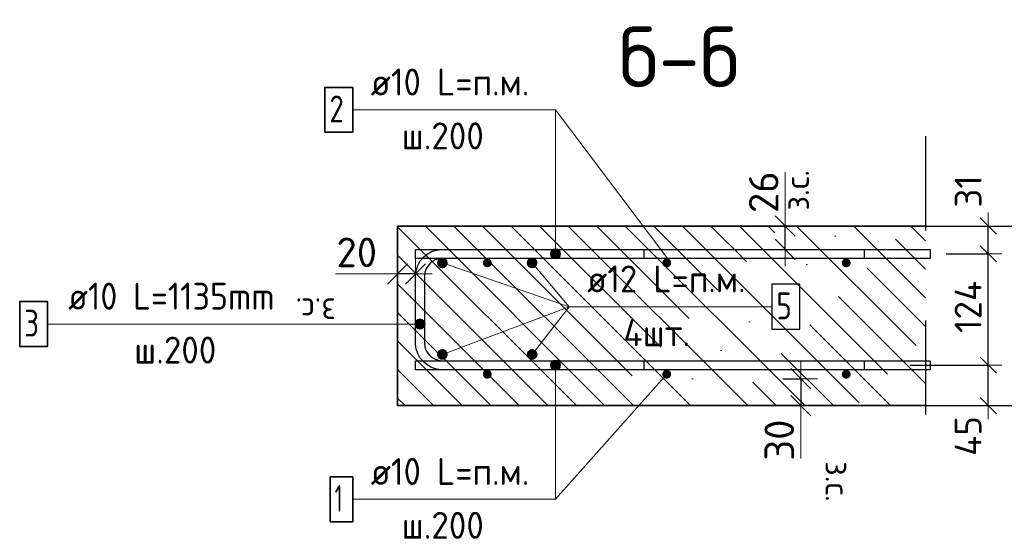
# Model space of a CAD drawing. Header units: metres. Extents: x -38 to 89, y -15 to 21.
# Tile 115 of 129: x 71.746 to 72.844, y 7.193 to 7.772. Entities that reach past the tile are written whole.
import ezdxf

# ---------------------------------------------------------------- set-up
doc = ezdxf.new("R2010")
doc.units = ezdxf.units.M
doc.header["$PDMODE"] = 65
doc.linetypes.add('______4', pattern=[0.135, 0.105, -0.03])
for name, color, linetype, lineweight in [('XR$6$Арм. стержнями верхней зоны', 180, 'Continuous', 35), ('XR$6$Арм. стержнями нижней зоны', 180, 'Continuous', 35), ('XR$6$Арм.стержн. Арматура края', 96, 'Continuous', 35), ('XR$6$Арм.стержн. Доп. арматура', 180, 'Continuous', 35), ('XR$6$Размерная линия (1)', 7, 'Continuous', 13), ('XR$6$Размерная линия_ общее', 7, 'Continuous', 13)]:
    doc.layers.add(name, color=color, linetype=linetype, lineweight=lineweight)
doc.styles.add('ISOCPEUR', font='txt')
doc.dimstyles.new('DIMSTYLE_11', dxfattribs={"dimtxt": 0.033, "dimasz": 0.0375, "dimexe": 0, "dimexo": 0, "dimgap": 0.0165, "dimtad": 2, "dimdec": 0, "dimlfac": 1000, "dimrnd": 1, "dimzin": 12, "dimdsep": 46, "dimtxsty": 'ISOCPEUR', "dimblk1": 'ALL_ML_STRICH', "dimblk2": 'ALL_ML_STRICH', "dimsah": 1, "dimcen": 0, "dimclrd": 7, "dimclre": 256, "dimclrt": 7, "dimadec": 0, "dimazin": 0, "dimtfac": 1, "dimtdec": 0, "dimtix": 1, "dimtmove": 2, "dimatfit": 3, "dimfxl": 0, "dimtzin": 0, "dimlwd": 0, "dimlwe": -3, "dimarcsym": 0})
doc.dimstyles.new('DIMSTYLE_18', dxfattribs={"dimtxt": 0.033, "dimasz": 0.0375, "dimexe": 0, "dimexo": 0, "dimgap": 0.0165, "dimtad": 2, "dimdec": 0, "dimlfac": 1000, "dimrnd": 1, "dimzin": 12, "dimdsep": 46, "dimtxsty": 'ISOCPEUR', "dimblk1": 'ALL_ML_STRICH', "dimblk2": 'ALL_ML_STRICH', "dimsah": 1, "dimcen": 0, "dimclrd": 7, "dimclre": 256, "dimclrt": 7, "dimadec": 0, "dimazin": 0, "dimtfac": 1, "dimtdec": 0, "dimtix": 1, "dimtmove": 2, "dimatfit": 3, "dimfxl": 0, "dimtvp": 1.2, "dimtzin": 0, "dimlwd": 0, "dimlwe": -3, "dimarcsym": 0})
doc.dimstyles.new('DIMSTYLE_19', dxfattribs={"dimtxt": 0.03, "dimasz": 0.03, "dimexe": 0, "dimexo": 0, "dimgap": 0.015, "dimtad": 2, "dimdec": 0, "dimlfac": 1000, "dimrnd": 1, "dimzin": 12, "dimdsep": 46, "dimtxsty": 'ISOCPEUR', "dimblk1": 'ALL_ML_STRICH', "dimblk2": 'ALL_ML_STRICH', "dimsah": 1, "dimcen": 0, "dimclrd": 7, "dimclre": 256, "dimclrt": 7, "dimadec": 0, "dimazin": 0, "dimtfac": 1, "dimtdec": 0, "dimtix": 1, "dimtmove": 2, "dimatfit": 3, "dimfxl": 0, "dimtzin": 0, "dimlwd": 0, "dimlwe": -3, "dimarcsym": 0})
doc.dimstyles.new('DIMSTYLE_21', dxfattribs={"dimtxt": 0.03, "dimasz": 0.03, "dimexe": 0, "dimexo": 0, "dimgap": 0.015, "dimtad": 2, "dimdec": 0, "dimlfac": 1000, "dimrnd": 1, "dimzin": 12, "dimdsep": 46, "dimtxsty": 'ISOCPEUR', "dimblk1": 'ALL_ML_STRICH', "dimblk2": 'ALL_ML_STRICH', "dimsah": 1, "dimcen": 0, "dimclrd": 7, "dimclre": 256, "dimclrt": 7, "dimadec": 0, "dimazin": 0, "dimtfac": 1, "dimtdec": 0, "dimtix": 1, "dimtmove": 2, "dimatfit": 3, "dimfxl": 0, "dimtvp": 1.2, "dimtzin": 0, "dimlwd": 0, "dimlwe": -3, "dimarcsym": 0})

# ---------------------------------------------------------------- blocks, each defined once
blk = doc.blocks.new('ALL_ML_STRICH')
at = {"color": 0, "linetype": 'ByBlock', "lineweight": -2}
for p, q in [((-0.3, -0.3), (0.3, 0.3)), ((0, -0.5), (0, 0.5)), ((-1, 0), (0.5, 0))]:
    blk.add_line(p, q, dxfattribs=at)
blk = doc.blocks.new('*D809')
at = {"layer": 'DEFPOINTS', "color": 7, "linetype": 'Continuous', "lineweight": 13, "transparency": 33554687}
for p in [(72.7273, 7.5419), (72.7273, 7.3419), (72.8988, 7.3419)]:
    blk.add_point(p, dxfattribs=at)
at = {"layer": 'XR$6$Размерная линия_ общее', "color": 253, "linetype": 'Continuous', "lineweight": -2, "true_color": 0xa0a0a0, "transparency": 33554687}
for p, q in [((72.7473, 7.5419), (72.8988, 7.5419)), ((72.7473, 7.3419), (72.8988, 7.3419))]:
    blk.add_line(p, q, dxfattribs=at)
at = {"layer": 'XR$6$Размерная линия_ общее', "color": 7, "linetype": 'Continuous', "lineweight": -2, "transparency": 33554687}
blk.add_line((72.8988, 7.3419), (72.8988, 7.5419), dxfattribs=at)
at = {"layer": 'XR$6$Размерная линия_ общее', "color": 7, "linetype": 'Continuous', "lineweight": 13, "transparency": 33554687, "xscale": 0.0375, "yscale": 0.0375, "zscale": 0.0375}
for p, rotation in [((72.8988, 7.5419), 90), ((72.8988, 7.3419), 270)]:
    blk.add_blockref('ALL_ML_STRICH', p, dxfattribs=dict(at, rotation=rotation))
at = {"layer": 'XR$6$Размерная линия_ общее', "color": 7, "linetype": 'Continuous', "lineweight": 13, "transparency": 33554687, "insert": (72.8748, 7.4435), "char_height": 0.033, "width": 0.099, "attachment_point": 5, "rotation": 90, "style": 'ISOCPEUR'}
blk.add_mtext('\\A1;{200}', dxfattribs=at)
blk = doc.blocks.new('*D810')
at = {"layer": 'DEFPOINTS', "color": 7, "linetype": 'Continuous', "lineweight": 13, "transparency": 33554687}
for p in [(72.5769, 7.3719), (72.6169, 7.3719), (72.5769, 7.3419)]:
    blk.add_point(p, dxfattribs=at)
at = {"layer": 'XR$6$Размерная линия_ общее', "color": 253, "linetype": 'Continuous', "lineweight": -2, "true_color": 0xa0a0a0, "transparency": 33554687}
for p, q in [((72.5969, 7.3719), (72.6169, 7.3719)), ((72.5969, 7.3419), (72.6169, 7.3419))]:
    blk.add_line(p, q, dxfattribs=at)
at = {"layer": 'XR$6$Размерная линия_ общее', "color": 7, "linetype": 'Continuous', "lineweight": -2, "transparency": 33554687}
blk.add_line((72.6169, 7.3719), (72.6169, 7.3419), dxfattribs=at)
at = {"layer": 'XR$6$Размерная линия_ общее', "color": 7, "linetype": 'Continuous', "lineweight": 13, "transparency": 33554687, "xscale": 0.0375, "yscale": 0.0375, "zscale": 0.0375}
for p, rotation in [((72.6169, 7.3719), 90), ((72.6169, 7.3419), 270)]:
    blk.add_blockref('ALL_ML_STRICH', p, dxfattribs=dict(at, rotation=rotation))
at = {"layer": 'XR$6$Размерная линия_ общее', "color": 7, "linetype": 'Continuous', "lineweight": 13, "transparency": 33554687, "insert": (72.5929, 7.3035), "char_height": 0.033, "width": 0.066, "attachment_point": 5, "rotation": 90, "style": 'ISOCPEUR'}
blk.add_mtext('\\A1;{30}', dxfattribs=at)
at = {"layer": 'XR$6$Размерная линия_ общее', "color": 7, "linetype": 'Continuous', "lineweight": 13, "transparency": 33554687, "insert": (72.6714, 7.28), "char_height": 0.027, "width": 0.00135, "attachment_point": 1, "rotation": 270, "line_spacing_factor": 0.60241, "style": 'ISOCPEUR'}
blk.add_mtext('з.с.', dxfattribs=at)
blk = doc.blocks.new('*D813')
at = {"layer": 'DEFPOINTS', "color": 7, "linetype": 'Continuous', "lineweight": 13, "transparency": 33554687}
for p in [(72.1875, 7.4886), (72.1875, 7.4536), (72.1675, 7.4486)]:
    blk.add_point(p, dxfattribs=at)
at = {"layer": 'XR$6$Размерная линия_ общее', "color": 253, "linetype": 'Continuous', "lineweight": -2, "true_color": 0xa0a0a0, "transparency": 33554687}
for p, q in [((72.1675, 7.4686), (72.1675, 7.4886)), ((72.1875, 7.4736), (72.1875, 7.4886))]:
    blk.add_line(p, q, dxfattribs=at)
at = {"layer": 'XR$6$Размерная линия_ общее', "color": 7, "linetype": 'Continuous', "lineweight": -2, "transparency": 33554687}
blk.add_line((72.1875, 7.4886), (72.1675, 7.4886), dxfattribs=at)
at = {"layer": 'XR$6$Размерная линия_ общее', "color": 7, "linetype": 'Continuous', "lineweight": 13, "transparency": 33554687, "xscale": 0.0375, "yscale": 0.0375, "zscale": 0.0375}
for p, rotation in [((72.1675, 7.4886), 180), ((72.1875, 7.4886), 360)]:
    blk.add_blockref('ALL_ML_STRICH', p, dxfattribs=dict(at, rotation=rotation))
at = {"layer": 'XR$6$Размерная линия_ общее', "color": 7, "linetype": 'Continuous', "lineweight": 13, "transparency": 33554687, "insert": (72.1221, 7.5126), "char_height": 0.033, "width": 0.066, "attachment_point": 5, "style": 'ISOCPEUR'}
blk.add_mtext('\\A1;{20}', dxfattribs=at)
at = {"layer": 'XR$6$Размерная линия_ общее', "color": 7, "linetype": 'Continuous', "lineweight": 13, "transparency": 33554687, "insert": (72.0988, 7.4345), "char_height": 0.027, "width": 0.00135, "attachment_point": 1, "rotation": 180, "line_spacing_factor": 0.60241, "style": 'ISOCPEUR'}
blk.add_mtext('з.с.', dxfattribs=at)
blk = doc.blocks.new('*D818')
at = {"layer": 'DEFPOINTS', "color": 7, "linetype": 'Continuous', "lineweight": 13, "transparency": 33554687}
for p in [(72.5595, 7.5419), (72.5595, 7.5159), (72.5995, 7.5159)]:
    blk.add_point(p, dxfattribs=at)
at = {"layer": 'XR$6$Размерная линия_ общее', "color": 253, "linetype": 'Continuous', "lineweight": -2, "true_color": 0xa0a0a0, "transparency": 33554687}
for p, q in [((72.5795, 7.5419), (72.5995, 7.5419)), ((72.5795, 7.5159), (72.5995, 7.5159))]:
    blk.add_line(p, q, dxfattribs=at)
at = {"layer": 'XR$6$Размерная линия_ общее', "color": 7, "linetype": 'Continuous', "lineweight": -2, "transparency": 33554687}
blk.add_line((72.5995, 7.5159), (72.5995, 7.5419), dxfattribs=at)
at = {"layer": 'XR$6$Размерная линия_ общее', "color": 7, "linetype": 'Continuous', "lineweight": 13, "transparency": 33554687, "xscale": 0.0375, "yscale": 0.0375, "zscale": 0.0375}
for p, rotation in [((72.5995, 7.5419), 90), ((72.5995, 7.5159), 270)]:
    blk.add_blockref('ALL_ML_STRICH', p, dxfattribs=dict(at, rotation=rotation))
at = {"layer": 'XR$6$Размерная линия_ общее', "color": 7, "linetype": 'Continuous', "lineweight": 13, "transparency": 33554687, "insert": (72.599, 7.5592), "char_height": 0.027, "width": 0.00135, "attachment_point": 1, "rotation": 90, "line_spacing_factor": 0.60241, "style": 'ISOCPEUR'}
blk.add_mtext('з.с.', dxfattribs=at)
at = {"layer": 'XR$6$Размерная линия_ общее', "color": 7, "linetype": 'Continuous', "lineweight": 13, "transparency": 33554687, "insert": (72.5755, 7.5796), "char_height": 0.033, "width": 0.066, "attachment_point": 5, "rotation": 90, "style": 'ISOCPEUR'}
blk.add_mtext('\\A1;{26}', dxfattribs=at)
blk = doc.blocks.new('*D882')
at = {"layer": 'DEFPOINTS', "color": 7, "linetype": 'Continuous', "lineweight": 13, "transparency": 33554687}
for p in [(72.7185, 7.3869), (72.7314, 7.3419), (72.8258, 7.3419)]:
    blk.add_point(p, dxfattribs=at)
at = {"layer": 'XR$6$Размерная линия (1)', "color": 9, "linetype": 'Continuous', "lineweight": -2, "true_color": 0xc7c7c7, "transparency": 33554687}
for p, q in [((72.7385, 7.3869), (72.8258, 7.3869)), ((72.7514, 7.3419), (72.8258, 7.3419))]:
    blk.add_line(p, q, dxfattribs=at)
at = {"layer": 'XR$6$Размерная линия (1)', "color": 7, "linetype": 'Continuous', "lineweight": -2, "transparency": 33554687}
blk.add_line((72.8258, 7.3419), (72.8258, 7.3869), dxfattribs=at)
at = {"layer": 'XR$6$Размерная линия (1)', "color": 7, "linetype": 'Continuous', "lineweight": 13, "transparency": 33554687, "xscale": 0.03, "yscale": 0.03, "zscale": 0.03}
for p, rotation in [((72.8258, 7.3869), 90), ((72.8258, 7.3419), 270)]:
    blk.add_blockref('ALL_ML_STRICH', p, dxfattribs=dict(at, rotation=rotation))
at = {"layer": 'XR$6$Размерная линия (1)', "color": 7, "linetype": 'Continuous', "lineweight": 13, "transparency": 33554687, "insert": (72.8033, 7.3081), "char_height": 0.03, "width": 0.06, "attachment_point": 5, "rotation": 90, "style": 'ISOCPEUR'}
blk.add_mtext('\\A1;{45}', dxfattribs=at)
blk = doc.blocks.new('*D883')
at = {"layer": 'DEFPOINTS', "color": 7, "linetype": 'Continuous', "lineweight": 13, "transparency": 33554687}
for p in [(72.7587, 7.5109), (72.7185, 7.3869), (72.8258, 7.3869)]:
    blk.add_point(p, dxfattribs=at)
at = {"layer": 'XR$6$Размерная линия (1)', "color": 9, "linetype": 'Continuous', "lineweight": -2, "true_color": 0xc7c7c7, "transparency": 33554687}
for p, q in [((72.7787, 7.5109), (72.8258, 7.5109)), ((72.7385, 7.3869), (72.8258, 7.3869))]:
    blk.add_line(p, q, dxfattribs=at)
at = {"layer": 'XR$6$Размерная линия (1)', "color": 7, "linetype": 'Continuous', "lineweight": -2, "transparency": 33554687}
blk.add_line((72.8258, 7.3869), (72.8258, 7.5109), dxfattribs=at)
at = {"layer": 'XR$6$Размерная линия (1)', "color": 7, "linetype": 'Continuous', "lineweight": 13, "transparency": 33554687, "xscale": 0.03, "yscale": 0.03, "zscale": 0.03}
for p, rotation in [((72.8258, 7.5109), 90), ((72.8258, 7.3869), 270)]:
    blk.add_blockref('ALL_ML_STRICH', p, dxfattribs=dict(at, rotation=rotation))
at = {"layer": 'XR$6$Размерная линия (1)', "color": 7, "linetype": 'Continuous', "lineweight": 13, "transparency": 33554687, "insert": (72.8033, 7.4519), "char_height": 0.03, "width": 0.09, "attachment_point": 5, "rotation": 90, "style": 'ISOCPEUR'}
blk.add_mtext('\\A1;{124}', dxfattribs=at)
blk = doc.blocks.new('*D884')
at = {"layer": 'DEFPOINTS', "color": 7, "linetype": 'Continuous', "lineweight": 13, "transparency": 33554687}
for p in [(72.7077, 7.5419), (72.7587, 7.5109), (72.8258, 7.5109)]:
    blk.add_point(p, dxfattribs=at)
at = {"layer": 'XR$6$Размерная линия (1)', "color": 9, "linetype": 'Continuous', "lineweight": -2, "true_color": 0xc7c7c7, "transparency": 33554687}
for p, q in [((72.7277, 7.5419), (72.8258, 7.5419)), ((72.7787, 7.5109), (72.8258, 7.5109))]:
    blk.add_line(p, q, dxfattribs=at)
at = {"layer": 'XR$6$Размерная линия (1)', "color": 7, "linetype": 'Continuous', "lineweight": -2, "transparency": 33554687}
blk.add_line((72.8258, 7.5109), (72.8258, 7.5419), dxfattribs=at)
at = {"layer": 'XR$6$Размерная линия (1)', "color": 7, "linetype": 'Continuous', "lineweight": 13, "transparency": 33554687, "xscale": 0.03, "yscale": 0.03, "zscale": 0.03}
for p, rotation in [((72.8258, 7.5419), 90), ((72.8258, 7.5109), 270)]:
    blk.add_blockref('ALL_ML_STRICH', p, dxfattribs=dict(at, rotation=rotation))
at = {"layer": 'XR$6$Размерная линия (1)', "color": 7, "linetype": 'Continuous', "lineweight": 13, "transparency": 33554687, "insert": (72.8034, 7.5805), "char_height": 0.03, "width": 0.06, "attachment_point": 5, "rotation": 90, "style": 'ISOCPEUR'}
blk.add_mtext('\\A1;{31}', dxfattribs=at)

msp = doc.modelspace()

# ---------------------------------------------------------------- hatches: boundary and pattern name
at = {"linetype": 'Continuous', "lineweight": 13, "transparency": 33554687}
h = msp.add_hatch(dxfattribs=at)
h.set_pattern_fill('__________540', scale=0.015, style=0, pattern_type=2)
h.set_pattern_definition([(135, (0, 0), (-0.031819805, -0.031819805), [0.4, -0.05, 0, -0.05]), (135, (-0.01591, -0.01591), (-0.031819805, -0.031819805), [0.8, -0.1, 0.1, -0.1])])
h.paths.add_polyline_path([(72.1675, 7.5419), (72.1675, 7.3419), (72.7559, 7.3419), (72.7559, 7.5419)], flags=0)
at = {"layer": 'XR$6$Арм. стержнями верхней зоны', "linetype": 'Continuous', "lineweight": 13, "transparency": 33554687}
for points in [[(72.3408, 7.5157), (72.3464, 7.5157), (72.3436, 7.5165)], [(72.3484, 7.5137), (72.3388, 7.5137), (72.338, 7.5109)], [(72.3484, 7.5137), (72.338, 7.5109), (72.3492, 7.5109)], [(72.3492, 7.5109), (72.338, 7.5109), (72.3388, 7.5081)], [(72.3464, 7.5157), (72.3408, 7.5157), (72.3388, 7.5137)], [(72.3464, 7.5157), (72.3388, 7.5137), (72.3484, 7.5137)], [(72.3492, 7.5109), (72.3388, 7.5081), (72.3484, 7.5081)], [(72.3484, 7.5081), (72.3388, 7.5081), (72.3408, 7.506)], [(72.3484, 7.5081), (72.3408, 7.506), (72.3464, 7.506)], [(72.3464, 7.506), (72.3408, 7.506), (72.3436, 7.5053)]]:
    msp.add_hatch(color=7, dxfattribs=at).paths.add_polyline_path(points)
at = {"layer": 'XR$6$Арм. стержнями верхней зоны', "linetype": 'Continuous', "lineweight": 50, "transparency": 33554687}
for points in [[(72.2725, 7.5009), (72.2721, 7.5028), (72.271, 7.5044), (72.2694, 7.5055), (72.2675, 7.5059), (72.2656, 7.5055), (72.264, 7.5044), (72.2629, 7.5028), (72.2625, 7.5009), (72.2629, 7.499), (72.264, 7.4973), (72.2656, 7.4963), (72.2675, 7.4959), (72.2694, 7.4963), (72.271, 7.4973), (72.2721, 7.499)], [(72.4725, 7.5009), (72.4721, 7.5028), (72.471, 7.5044), (72.4694, 7.5055), (72.4675, 7.5059), (72.4656, 7.5055), (72.464, 7.5044), (72.4629, 7.5028), (72.4625, 7.5009), (72.4629, 7.499), (72.464, 7.4973), (72.4656, 7.4963), (72.4675, 7.4959), (72.4694, 7.4963), (72.471, 7.4973), (72.4721, 7.499)], [(72.6725, 7.5009), (72.6721, 7.5028), (72.671, 7.5044), (72.6694, 7.5055), (72.6675, 7.5059), (72.6656, 7.5055), (72.664, 7.5044), (72.6629, 7.5028), (72.6625, 7.5009), (72.6629, 7.499), (72.664, 7.4973), (72.6656, 7.4963), (72.6675, 7.4959), (72.6694, 7.4963), (72.671, 7.4973), (72.6721, 7.499)]]:
    msp.add_hatch(color=4, dxfattribs=at).paths.add_polyline_path(points)
at = {"layer": 'XR$6$Арм. стержнями нижней зоны', "linetype": 'Continuous', "lineweight": 13, "transparency": 33554687}
for points in [[(72.338, 7.3869), (72.3492, 7.3869), (72.3484, 7.3897)], [(72.338, 7.3869), (72.3484, 7.3897), (72.3388, 7.3897)], [(72.3388, 7.3841), (72.3492, 7.3869), (72.338, 7.3869)], [(72.3388, 7.3897), (72.3484, 7.3897), (72.3464, 7.3917)], [(72.3388, 7.3897), (72.3464, 7.3917), (72.3408, 7.3917)], [(72.3388, 7.3841), (72.3484, 7.3841), (72.3492, 7.3869)], [(72.3408, 7.3917), (72.3464, 7.3917), (72.3436, 7.3925)], [(72.3408, 7.382), (72.3484, 7.3841), (72.3388, 7.3841)], [(72.3408, 7.382), (72.3464, 7.382), (72.3484, 7.3841)], [(72.3464, 7.382), (72.3408, 7.382), (72.3436, 7.3813)]]:
    msp.add_hatch(color=7, dxfattribs=at).paths.add_polyline_path(points)
at = {"layer": 'XR$6$Арм. стержнями нижней зоны', "linetype": 'Continuous', "lineweight": 50, "transparency": 33554687}
for points in [[(72.2725, 7.3769), (72.2721, 7.3788), (72.271, 7.3804), (72.2694, 7.3815), (72.2675, 7.3819), (72.2656, 7.3815), (72.264, 7.3804), (72.2629, 7.3788), (72.2625, 7.3769), (72.2629, 7.375), (72.264, 7.3733), (72.2656, 7.3723), (72.2675, 7.3719), (72.2694, 7.3723), (72.271, 7.3733), (72.2721, 7.375)], [(72.4725, 7.3769), (72.4721, 7.3788), (72.471, 7.3804), (72.4694, 7.3815), (72.4675, 7.3819), (72.4656, 7.3815), (72.464, 7.3804), (72.4629, 7.3788), (72.4625, 7.3769), (72.4629, 7.375), (72.464, 7.3733), (72.4656, 7.3723), (72.4675, 7.3719), (72.4694, 7.3723), (72.471, 7.3733), (72.4721, 7.375)], [(72.6725, 7.3769), (72.6721, 7.3788), (72.671, 7.3804), (72.6694, 7.3815), (72.6675, 7.3819), (72.6656, 7.3815), (72.664, 7.3804), (72.6629, 7.3788), (72.6625, 7.3769), (72.6629, 7.375), (72.664, 7.3733), (72.6656, 7.3723), (72.6675, 7.3719), (72.6694, 7.3723), (72.671, 7.3733), (72.6721, 7.375)]]:
    msp.add_hatch(color=4, dxfattribs=at).paths.add_polyline_path(points)
at = {"layer": 'XR$6$Арм.стержн. Арматура края', "linetype": 'Continuous', "lineweight": 13, "transparency": 33554687}
for points in [[(72.1877, 7.43), (72.1877, 7.4357), (72.1869, 7.4328)], [(72.1877, 7.4357), (72.1897, 7.428), (72.1897, 7.4377)], [(72.1877, 7.4357), (72.1877, 7.43), (72.1897, 7.428)], [(72.1897, 7.4377), (72.1925, 7.4272), (72.1925, 7.4385)], [(72.1897, 7.4377), (72.1897, 7.428), (72.1925, 7.4272)], [(72.1925, 7.4385), (72.1925, 7.4272), (72.1953, 7.428)], [(72.1925, 7.4385), (72.1953, 7.428), (72.1953, 7.4377)], [(72.1953, 7.4377), (72.1953, 7.428), (72.1973, 7.43)], [(72.1953, 7.4377), (72.1973, 7.43), (72.1973, 7.4357)], [(72.1973, 7.4357), (72.1973, 7.43), (72.1981, 7.4328)]]:
    msp.add_hatch(color=7, dxfattribs=at).paths.add_polyline_path(points)
at = {"layer": 'XR$6$Арм.стержн. Доп. арматура', "linetype": 'Continuous', "lineweight": 50, "transparency": 33554687}
for points in [[(72.2235, 7.5009), (72.223, 7.5032), (72.2217, 7.5051), (72.2198, 7.5064), (72.2175, 7.5069), (72.2152, 7.5064), (72.2132, 7.5051), (72.2119, 7.5032), (72.2115, 7.5009), (72.2119, 7.4986), (72.2132, 7.4966), (72.2152, 7.4953), (72.2175, 7.4949), (72.2198, 7.4953), (72.2217, 7.4966), (72.223, 7.4986)], [(72.3235, 7.5009), (72.323, 7.5032), (72.3217, 7.5051), (72.3198, 7.5064), (72.3175, 7.5069), (72.3152, 7.5064), (72.3132, 7.5051), (72.3119, 7.5032), (72.3115, 7.5009), (72.3119, 7.4986), (72.3132, 7.4966), (72.3152, 7.4953), (72.3175, 7.4949), (72.3198, 7.4953), (72.3217, 7.4966), (72.323, 7.4986)], [(72.2235, 7.3989), (72.223, 7.4012), (72.2217, 7.4031), (72.2198, 7.4044), (72.2175, 7.4049), (72.2152, 7.4044), (72.2132, 7.4031), (72.2119, 7.4012), (72.2115, 7.3989), (72.2119, 7.3966), (72.2132, 7.3946), (72.2152, 7.3933), (72.2175, 7.3929), (72.2198, 7.3933), (72.2217, 7.3946), (72.223, 7.3966)], [(72.3235, 7.3989), (72.323, 7.4012), (72.3217, 7.4031), (72.3198, 7.4044), (72.3175, 7.4049), (72.3152, 7.4044), (72.3132, 7.4031), (72.3119, 7.4012), (72.3115, 7.3989), (72.3119, 7.3966), (72.3132, 7.3946), (72.3152, 7.3933), (72.3175, 7.3929), (72.3198, 7.3933), (72.3217, 7.3946), (72.323, 7.3966)]]:
    msp.add_hatch(color=34, dxfattribs=at).paths.add_polyline_path(points)

# ---------------------------------------------------------------- linework, layer by layer
at = {"color": 7, "linetype": 'Continuous', "lineweight": 13, "transparency": 33554687}
for p, q in [((72.4675, 7.5069), (72.3436, 7.6713)), ((72.5995, 7.5419), (72.5995, 7.6019)), ((72.1675, 7.4886), (72.0985, 7.4886)), ((72.4675, 7.3769), (72.3436, 7.2376)), ((72.6169, 7.3419), (72.6169, 7.2829))]:
    msp.add_line(p, q, dxfattribs=at)
at = {"color": 7, "linetype": '______4', "lineweight": 25, "transparency": 33554687}
msp.add_line((72.7559, 7.6419), (72.7559, 7.2419), dxfattribs=at)
at = {"color": 7, "linetype": 'Continuous', "lineweight": 35, "transparency": 33554687}
for p, q in [((72.1675, 7.5419), (72.1675, 7.3419)), ((72.7559, 7.5419), (72.1675, 7.5419)), ((72.1675, 7.3419), (72.7559, 7.3419))]:
    msp.add_line(p, q, dxfattribs=at)
at = {"layer": 'XR$6$Арм. стержнями верхней зоны', "color": 7, "linetype": 'Continuous', "lineweight": 13, "transparency": 33554687}
for p, q in [((72.1176, 7.6713), (72.3436, 7.6713)), ((72.3436, 7.6713), (72.3436, 7.5109)), ((72.3436, 7.5165), (72.3436, 7.5165)), ((72.338, 7.5109), (72.338, 7.5109)), ((72.3436, 7.5053), (72.3436, 7.5053)), ((72.3492, 7.5109), (72.3492, 7.5109))]:
    msp.add_line(p, q, dxfattribs=at)
at = {"layer": 'XR$6$Арм. стержнями верхней зоны', "color": 7, "linetype": 'Continuous', "lineweight": 35, "transparency": 33554687}
msp.add_lwpolyline([(72.0866, 7.6463), (72.1176, 7.6463), (72.1176, 7.6963), (72.0866, 7.6963), (72.0866, 7.6463)], dxfattribs=at)
at = {"layer": 'XR$6$Арм. стержнями верхней зоны', "color": 4, "linetype": 'Continuous', "lineweight": 25, "transparency": 33554687}
for points in [[(72.7609, 7.5059), (72.1875, 7.5059), (72.1875, 7.5159), (72.7609, 7.5159), (72.7609, 7.5059)], [(72.7609, 7.5059), (72.4425, 7.5059), (72.4425, 7.5159), (72.7609, 7.5159), (72.7609, 7.5059)]]:
    msp.add_lwpolyline(points, dxfattribs=at)
at = {"layer": 'XR$6$Арм. стержнями верхней зоны', "color": 7, "linetype": 'Continuous', "lineweight": 13, "transparency": 33554687}
msp.add_circle((72.3436, 7.5109), 0.00563, dxfattribs=at)
at = {"layer": 'XR$6$Арм. стержнями нижней зоны', "color": 7, "linetype": 'Continuous', "lineweight": 13, "transparency": 33554687}
for p, q in [((72.338, 7.3869), (72.338, 7.3869)), ((72.3436, 7.3925), (72.3436, 7.3925)), ((72.3436, 7.2376), (72.3436, 7.3869)), ((72.3492, 7.3869), (72.3492, 7.3869)), ((72.3436, 7.3813), (72.3436, 7.3813)), ((72.1176, 7.2376), (72.3436, 7.2376))]:
    msp.add_line(p, q, dxfattribs=at)
at = {"layer": 'XR$6$Арм. стержнями нижней зоны', "color": 4, "linetype": 'Continuous', "lineweight": 25, "transparency": 33554687}
for points in [[(72.7609, 7.3819), (72.1875, 7.3819), (72.1875, 7.3919), (72.7609, 7.3919), (72.7609, 7.3819)], [(72.7609, 7.3819), (72.4425, 7.3819), (72.4425, 7.3919), (72.7609, 7.3919), (72.7609, 7.3819)]]:
    msp.add_lwpolyline(points, dxfattribs=at)
at = {"layer": 'XR$6$Арм. стержнями нижней зоны', "color": 7, "linetype": 'Continuous', "lineweight": 35, "transparency": 33554687}
msp.add_lwpolyline([(72.0926, 7.2126), (72.1176, 7.2126), (72.1176, 7.2626), (72.0926, 7.2626), (72.0926, 7.2126)], dxfattribs=at)
at = {"layer": 'XR$6$Арм. стержнями нижней зоны', "color": 7, "linetype": 'Continuous', "lineweight": 13, "transparency": 33554687}
msp.add_circle((72.3436, 7.3869), 0.00563, dxfattribs=at)
at = {"layer": 'XR$6$Арм.стержн. Арматура края', "color": 7, "linetype": 'Continuous', "lineweight": 13, "transparency": 33554687}
for p, q in [((71.7775, 7.4328), (72.0875, 7.4328)), ((72.0875, 7.4328), (72.1925, 7.4328)), ((72.1869, 7.4328), (72.1869, 7.4328)), ((72.1925, 7.4385), (72.1925, 7.4385)), ((72.1981, 7.4328), (72.1981, 7.4328)), ((72.1925, 7.4272), (72.1925, 7.4272))]:
    msp.add_line(p, q, dxfattribs=at)
at = {"layer": 'XR$6$Арм.стержн. Арматура края', "color": 4, "linetype": 'Continuous', "lineweight": 25, "transparency": 33554687}
msp.add_lwpolyline([(72.6875, 7.3819), (72.2161, 7.3819), (72.2109, 7.3826), (72.2054, 7.3844), (72.2004, 7.3872), (72.1963, 7.3906), (72.1928, 7.3948), (72.19, 7.3998), (72.1882, 7.4052), (72.1875, 7.4104), (72.1875, 7.4873), (72.1882, 7.4925), (72.19, 7.498), (72.1928, 7.503), (72.1963, 7.5071), (72.2004, 7.5106), (72.2054, 7.5134), (72.2109, 7.5152), (72.2161, 7.5159), (72.6875, 7.5159), (72.6875, 7.5059), (72.2168, 7.5059), (72.2131, 7.5054), (72.2095, 7.5042), (72.2061, 7.5023), (72.2034, 7.5), (72.2011, 7.4973), (72.1992, 7.4939), (72.198, 7.4903), (72.1975, 7.4866), (72.1975, 7.4111), (72.198, 7.4075), (72.1992, 7.4038), (72.2011, 7.4005), (72.2034, 7.3977), (72.2061, 7.3955), (72.2095, 7.3936), (72.2131, 7.3924), (72.2168, 7.3919), (72.6875, 7.3919), (72.6875, 7.3819)], dxfattribs=at)
at = {"layer": 'XR$6$Арм.стержн. Арматура края', "color": 7, "linetype": 'Continuous', "lineweight": 35, "transparency": 33554687}
msp.add_lwpolyline([(71.7465, 7.4078), (71.7775, 7.4078), (71.7775, 7.4578), (71.7465, 7.4578), (71.7465, 7.4078)], dxfattribs=at)
at = {"layer": 'XR$6$Арм.стержн. Арматура края', "color": 7, "linetype": 'Continuous', "lineweight": 13, "transparency": 33554687}
msp.add_circle((72.1925, 7.4328), 0.00563, dxfattribs=at)
at = {"layer": 'XR$6$Арм.стержн. Доп. арматура', "color": 7, "linetype": 'Continuous', "lineweight": 13, "transparency": 33554687}
for q in [(72.2175, 7.5009), (72.3175, 7.5009), (72.2175, 7.3989), (72.3175, 7.3989), (72.5847, 7.452)]:
    msp.add_line((72.3587, 7.452), q, dxfattribs=at)
at = {"layer": 'XR$6$Арм.стержн. Доп. арматура', "color": 7, "linetype": 'Continuous', "lineweight": 25, "transparency": 33554687}
msp.add_lwpolyline([(72.5847, 7.427), (72.6157, 7.427), (72.6157, 7.477), (72.5847, 7.477), (72.5847, 7.427)], dxfattribs=at)

# ---------------------------------------------------------------- texts
at = {"color": 7, "linetype": 'Continuous', "lineweight": 50, "transparency": 33554687, "insert": (72.4813, 7.7303), "char_height": 0.0675, "width": 0.172565, "attachment_point": 5, "style": 'ISOCPEUR'}
msp.add_mtext('\\A1;{\\fISOCPEUR|i0|b0;\\H0.067500;\\W1.000000;\\C7;б-б}\\P', dxfattribs=at)
at = {"layer": 'XR$6$Арм. стержнями верхней зоны', "color": 7, "linetype": 'Continuous', "lineweight": 25, "transparency": 33554687, "char_height": 0.03, "attachment_point": 7, "style": 'ISOCPEUR'}
for s, insert, width in [('\\W0.94;ø10 L=п.м.', (72.1376, 7.6873), 0.199983), ('\\W0.78;2', (72.0916, 7.6573), 0.032641), ('\\W0.95;ш.200 ', (72.1721, 7.6273), 0.1312)]:
    msp.add_mtext(s, dxfattribs=dict(at, insert=insert, width=width))
at = {"layer": 'XR$6$Арм. стержнями нижней зоны', "color": 7, "linetype": 'Continuous', "lineweight": 25, "transparency": 33554687, "char_height": 0.03, "attachment_point": 7, "style": 'ISOCPEUR'}
for s, insert, width in [('\\W0.94;ø10 L=п.м.', (72.1376, 7.2536), 0.199983), ('\\W0.56;1', (72.0976, 7.2236), 0.023333), ('\\W0.95;ш.200 ', (72.1721, 7.1936), 0.1312)]:
    msp.add_mtext(s, dxfattribs=dict(at, insert=insert, width=width))
at = {"layer": 'XR$6$Арм.стержн. Арматура края', "color": 7, "linetype": 'Continuous', "lineweight": 25, "transparency": 33554687, "char_height": 0.03, "attachment_point": 7, "style": 'ISOCPEUR'}
for s, insert, width in [('\\W0.92;ø10 L=1135mm ', (71.8005, 7.4488), 0.280669), ('\\W0.78;3', (71.7515, 7.4188), 0.032641), ('\\W0.95;ш.200 ', (71.874, 7.3888), 0.1312)]:
    msp.add_mtext(s, dxfattribs=dict(at, insert=insert, width=width))
at = {"layer": 'XR$6$Арм.стержн. Доп. арматура', "color": 7, "linetype": 'Continuous', "lineweight": 25, "transparency": 33554687, "char_height": 0.03, "attachment_point": 7, "style": 'ISOCPEUR'}
for s, insert, width in [('\\W0.94;ø12 L=п.м.', (72.3787, 7.468), 0.199983), ('\\W0.78;5', (72.5897, 7.438), 0.032641), ('\\W0.95;4шт. ', (72.4192, 7.408), 0.119158)]:
    msp.add_mtext(s, dxfattribs=dict(at, insert=insert, width=width))

# ---------------------------------------------------------------- dimensions: what is measured, and where the dimension line sits
at = {"layer": 'XR$6$Размерная линия (1)', "color": 7, "linetype": 'Continuous', "lineweight": 13, "transparency": 33554687}
for base, p1, p2, dimstyle, picture, middle in [((72.8258, 7.5419), (72.7787, 7.5109), (72.7277, 7.5419), 'DIMSTYLE_21', '*D884', (72.8034, 7.5805)), ((72.8258, 7.5109), (72.7385, 7.3869), (72.7787, 7.5109), 'DIMSTYLE_19', '*D883', (72.8033, 7.4519)), ((72.8258, 7.3869), (72.7514, 7.3419), (72.7385, 7.3869), 'DIMSTYLE_21', '*D882', (72.8033, 7.3081))]:
    dim = msp.add_linear_dim(base=base, p1=p1, p2=p2, angle=90, dimstyle=dimstyle, override={"dimpost": '<>', "dimclrd": 7, "dimclre": 9, "dimclrt": 7, "dimlwd": 0, "dimlwe": 65533}, dxfattribs=at)
    dim.commit()
    dim.dimension.update_dxf_attribs({"geometry": picture, "text_midpoint": middle, "dimtype": 160})
at = {"layer": 'XR$6$Размерная линия_ общее', "color": 7, "linetype": 'Continuous', "lineweight": 13, "transparency": 33554687}
for base, p1, p2, angle, picture, middle in [((72.5995, 7.5419), (72.5795, 7.5159), (72.5795, 7.5419), 90, '*D818', (72.5755, 7.5796)), ((72.1675, 7.4886), (72.1875, 7.4736), (72.1675, 7.4686), 180, '*D813', (72.1221, 7.5126)), ((72.6169, 7.3419), (72.5969, 7.3719), (72.5969, 7.3419), 270, '*D810', (72.5929, 7.3035))]:
    dim = msp.add_linear_dim(base=base, p1=p1, p2=p2, angle=angle, text='<>\\Xз.с.', dimstyle='DIMSTYLE_18', override={"dimpost": '<>', "dimclrd": 7, "dimclre": 253, "dimclrt": 7, "dimlwd": 0, "dimlwe": 65533}, dxfattribs=at)
    dim.commit()
    dim.dimension.update_dxf_attribs({"geometry": picture, "text_midpoint": middle, "dimtype": 160})
dim = msp.add_linear_dim(base=(72.8988, 7.5419), p1=(72.7473, 7.3419), p2=(72.7473, 7.5419), angle=90, dimstyle='DIMSTYLE_11', override={"dimpost": '<>', "dimclrd": 7, "dimclre": 253, "dimclrt": 7, "dimlwd": 0, "dimlwe": 65533}, dxfattribs=at)
dim.commit()
dim.dimension.update_dxf_attribs({"geometry": '*D809', "text_midpoint": (72.8748, 7.4435), "dimtype": 160})

doc.saveas('drawing.dxf')
